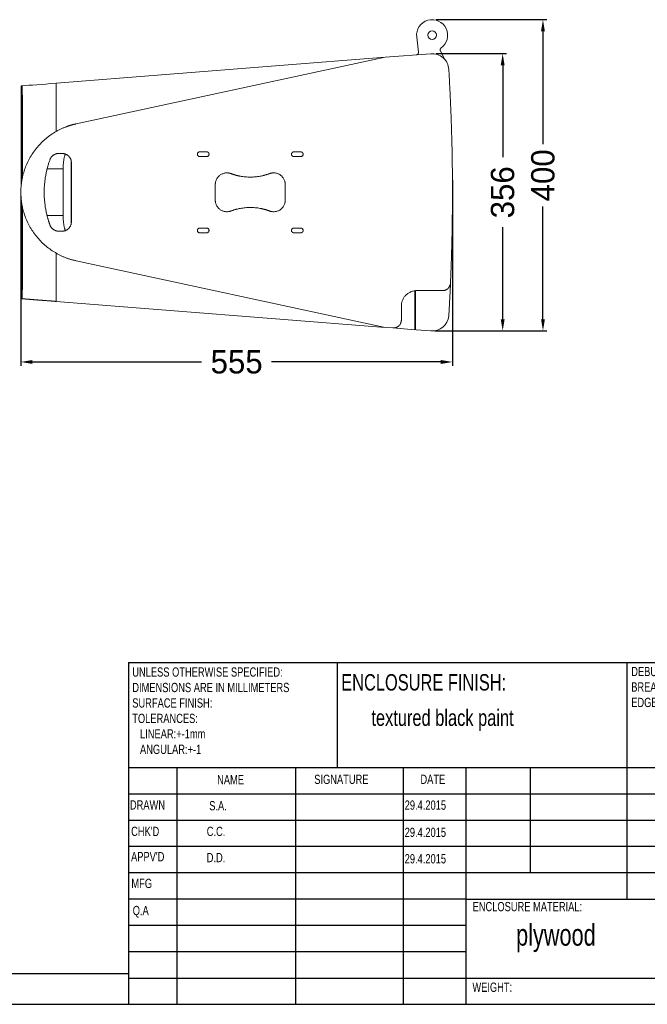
# Model space of a CAD drawing. Header units: inches. Extents: x 5219 to 8478, y -210 to 2071.
# Tile 3 of 7: x 6850 to 7657, y -210 to 1056. Entities that reach past the tile are written whole.
import ezdxf

# ---------------------------------------------------------------- set-up
doc = ezdxf.new("R2010")
doc.units = ezdxf.units.IN
doc.header["$MEASUREMENT"] = 0
doc.styles.add('SLDTEXTSTYLE0', font='TXT', dxfattribs={"width": 0.75})
doc.dimstyles.get("Standard").update_dxf_attribs({"dimtxt": 30, "dimasz": 15, "dimexe": 5, "dimexo": 5, "dimgap": 5, "dimtad": 0, "dimtoh": 1, "dimdec": 0, "dimzin": 0, "dimdsep": 46, "dimtxsty": 'Standard', "dimcen": 5, "dimadec": 0, "dimazin": 0, "dimtfac": 1, "dimtdec": 0, "dimtofl": 0, "dimtmove": 0, "dimatfit": 3, "dimfxl": 0, "dimtolj": 1, "dimtzin": 0, "dimarcsym": 0})

# ---------------------------------------------------------------- blocks, each defined once
blk = doc.blocks.new('NOTE50')
at = {"color": 7, "char_height": 1.5, "attachment_point": 1, "style": 'SLDTEXTSTYLE0'}
for s, insert in [('UNLESS OTHERWISE SPECIFIED:', (0, 2.5)), ('DIMENSIONS ARE IN MILLIMETERS', (0, 0)), ('SURFACE FINISH:', (0, -2.5)), ('TOLERANCES:', (0, -5)), ('   LINEAR:+-1mm', (0, -7.5)), ('   ANGULAR:+-1', (0, -10))]:
    blk.add_mtext(s, dxfattribs=dict(at, insert=insert))
blk = doc.blocks.new('NOTE48')
at = {"color": 7, "char_height": 1.5, "attachment_point": 1, "style": 'SLDTEXTSTYLE0'}
for s, insert in [('DEBUR AND ', (0, 2.5)), ('BREAK SHARP ', (0, 0)), ('EDGES', (0, -2.5))]:
    blk.add_mtext(s, dxfattribs=dict(at, insert=insert))
blk = doc.blocks.new('1111')
at = {"color": 7, "linetype": 'Continuous'}
for p, q in [((3229.39, -380.89), (4165.39, -380.89)), ((3229.39, -380.89), (3229.39, -657.14)), ((3398.39, -465.89), (3398.39, -380.89)), ((3632.39, -380.89), (3632.39, -572.14)), ((4165.39, -465.89), (3229.39, -465.89)), ((3268.39, -465.89), (3268.39, -657.14)), ((3364.34, -465.89), (3364.34, -657.14)), ((3451.38, -465.89), (3451.38, -657.14)), ((3502.39, -657.14), (3502.39, -465.89)), ((3554.39, -550.89), (3554.39, -465.89)), ((3723.39, -487.14), (3229.39, -487.14)), ((3723.39, -508.39), (3229.39, -508.39)), ((3723.39, -529.64), (3229.39, -529.64)), ((3723.39, -550.89), (3229.39, -550.89)), ((3502.39, -572.14), (3229.39, -572.14)), ((3502.39, -572.14), (4165.39, -572.14)), ((3502.39, -593.4), (3229.39, -593.4)), ((3502.39, -614.64), (3229.39, -614.64)), ((2140.39, -632.14), (3229.39, -632.14)), ((3229.39, -635.89), (4165.39, -635.89)), ((2115.39, -657.14), (4165.39, -657.14))]:
    blk.add_line(p, q, dxfattribs=at)
at = {"xscale": 5, "yscale": 5, "zscale": 5}
for name, p in [('NOTE50', (3232.36, -397.21)), ('NOTE48', (3635.94, -396.8))]:
    blk.add_blockref(name, p, dxfattribs=at)
at = {"color": 7, "attachment_point": 1, "style": 'SLDTEXTSTYLE0'}
for s, insert, char_height in [('{\\fTxt|b0|i0|c204|p2;ENCLOSURE} FINISH:', (3401.36, -390.18), 13.2292), (' textured black paint', (3422.09, -418.81), 13.2292), ('NAME', (3301, -471.81), 7.5), ('SIGNATURE', (3379.56, -471.5), 7.5), ('DATE', (3465.46, -471.43), 7.5), ('DRAWN', (3230.45, -492.16), 7.5), ('S.A.', (3294.61, -492.82), 7.5), ('29.4.2015', (3452.69, -492.32), 7.5), ("CHK'D", (3231.44, -513.54), 7.5), ('C.C.', (3292.59, -513.53), 7.5), ('29.4.2015', (3452.69, -514.31), 7.5), ("APPV'D", (3231.4, -533.99), 7.5), ('D.D.', (3292.59, -534.74), 7.5), ('29.4.2015', (3452.69, -535.71), 7.5), ('MFG', (3231.66, -555.64), 7.5), ('Q.A', (3232.73, -577.56), 7.5), ('{\\fTxt|b0|i0|c204|p2;ENCLOSURE} MATERIAL:', (3507.62, -574.38), 7.5), ('plywood', (3542.8, -592.21), 17.5), ('WEIGHT: ', (3507.48, -639.56), 7.493)]:
    blk.add_mtext(s, dxfattribs=dict(at, insert=insert, char_height=char_height))
blk = doc.blocks.new('*D80')
at = {"color": 0, "lineweight": -2}
for p, q in [((7384.9, 1011.9), (7475.6, 1011.9)), ((7470.6, 996.9), (7470.6, 878.7)), ((7470.6, 670.5), (7470.6, 788.7)), ((7383.2, 655.5), (7475.6, 655.5))]:
    blk.add_line(p, q, dxfattribs=at)
at = {"color": 0}
for points in [[(7468.1, 996.9), (7473.1, 996.9), (7470.6, 1011.9)], [(7468.1, 670.5), (7473.1, 670.5), (7470.6, 655.5)]]:
    blk.add_solid(points, dxfattribs=at)
at = {"layer": 'Defpoints', "color": 0}
for p in [(7379.9, 1011.9), (7378.2, 655.5), (7470.6, 655.5)]:
    blk.add_point(p, dxfattribs=at)
at = {"color": 0, "insert": (7470.6, 833.7), "char_height": 30, "attachment_point": 5, "rotation": 90}
blk.add_mtext('\\A1;356', dxfattribs=at)
blk = doc.blocks.new('*D81')
at = {"color": 0, "lineweight": -2}
for p, q in [((7384.9, 1055.6), (7527.4, 1055.6)), ((7522.4, 1040.6), (7522.4, 895.5)), ((7522.4, 670.5), (7522.4, 815.5)), ((7430.4, 655.5), (7527.4, 655.5))]:
    blk.add_line(p, q, dxfattribs=at)
at = {"color": 0}
for points in [[(7519.9, 1040.6), (7524.9, 1040.6), (7522.4, 1055.6)], [(7519.9, 670.5), (7524.9, 670.5), (7522.4, 655.5)]]:
    blk.add_solid(points, dxfattribs=at)
at = {"layer": 'Defpoints', "color": 0}
for p in [(7379.9, 1055.6), (7425.4, 655.5), (7522.4, 655.5)]:
    blk.add_point(p, dxfattribs=at)
at = {"color": 0, "insert": (7522.4, 855.5), "char_height": 30, "attachment_point": 5, "rotation": 90}
blk.add_mtext('\\A1;400', dxfattribs=at)
blk = doc.blocks.new('*D82')
at = {"color": 0, "lineweight": -2}
for p, q in [((7405.9, 849.3), (7405.9, 610.6)), ((6851, 828.7), (6851, 610.6)), ((6866, 615.6), (7083.5, 615.6)), ((7390.9, 615.6), (7173.5, 615.6))]:
    blk.add_line(p, q, dxfattribs=at)
at = {"color": 0}
for points in [[(6866, 618.1), (6866, 613.1), (6851, 615.6)], [(7390.9, 618.1), (7390.9, 613.1), (7405.9, 615.6)]]:
    blk.add_solid(points, dxfattribs=at)
at = {"layer": 'Defpoints', "color": 0}
for p in [(7405.9, 854.3), (6851, 833.7), (6851, 615.6)]:
    blk.add_point(p, dxfattribs=at)
at = {"color": 0, "insert": (7128.5, 615.6), "char_height": 30, "attachment_point": 5}
blk.add_mtext('\\A1;555', dxfattribs=at)

msp = doc.modelspace()

# ---------------------------------------------------------------- linework, layer by layer
at = {"color": 7, "linetype": 'Continuous', "lineweight": 15}
for p, q in [((7360, 1033.2), (7362.3, 1013.7)), ((7396.3, 1004.2), (7390.3, 1015.8)), ((7319.5, 1007.2), (6896.4, 973.9)), ((7319.5, 1007.2), (6922.1, 921.7)), ((7378.2, 1011.8), (7319.5, 1007.2)), ((7319.5, 1007.2), (7319.5, 1007.2)), ((6851.6, 970.4), (6851.6, 843.9)), ((6852.8, 970.5), (6852.8, 958.5)), ((6896.3, 973.9), (6896.3, 911.8)), ((6896.4, 973.9), (6896.3, 973.9)), ((6896.4, 911.9), (6896.4, 973.9)), ((6852.9, 851.7), (6852.9, 958.5)), ((6853, 851.8), (6853, 958.5)), ((6899.8, 883.7), (6904, 883.7)), ((6915.9, 873.4), (6915.9, 793.9)), ((7081, 885.7), (7090, 885.7)), ((7090, 879.7), (7081, 879.7)), ((7202, 885.7), (7211, 885.7)), ((7211, 879.7), (7202, 879.7)), ((6905.5, 803.7), (6905.5, 863.7)), ((6916, 871.7), (6916, 795.7)), ((7101, 823.7), (7101, 843.7)), ((7191, 843.7), (7191, 823.7)), ((6851.6, 823.4), (6851.6, 696.9)), ((6852.9, 708.9), (6852.9, 815.7)), ((6853, 708.9), (6853, 815.6)), ((7081, 787.7), (7090, 787.7)), ((7202, 787.7), (7211, 787.7)), ((6904.1, 783.7), (6899.7, 783.7)), ((6904, 783.7), (6899.8, 783.7)), ((7090, 781.7), (7081, 781.7)), ((7211, 781.7), (7202, 781.7)), ((6896.3, 755.6), (6896.3, 693.4)), ((6896.4, 755.5), (6896.4, 693.4)), ((6922.1, 745.7), (7319.5, 660.1)), ((6852.8, 696.9), (6852.8, 708.9)), ((7357.6, 707.2), (7357.6, 657.1)), ((7358.3, 658), (7358.3, 707.1)), ((7360.3, 707.3), (7393.5, 707.3)), ((6896.3, 693.4), (6896.4, 693.4)), ((6896.4, 693.4), (7319.5, 660.1)), ((7340.3, 669.3), (7340.3, 687.3)), ((7319.5, 660.1), (7329.5, 659.3)), ((7329.5, 659.3), (7357.6, 657.1)), ((7357.6, 669.2), (7358.3, 669.1)), ((7358.3, 661.1), (7357.6, 661.1)), ((7357.7, 659.7), (7357.6, 658.6)), ((7357.7, 659.7), (7357.6, 659.7)), ((7358.3, 659.7), (7357.7, 659.7)), ((7357.6, 657.7), (7358.3, 657.7)), ((7378.2, 655.5), (7359.2, 657))]:
    msp.add_line(p, q, dxfattribs=at)
at = {"color": 8, "linetype": 'Continuous', "lineweight": 15}
for p, q in [((6852.8, 850.7), (6852.8, 958.5)), ((6905.5, 863.7), (6884.8, 863.7)), ((6852.8, 708.9), (6852.8, 816.7)), ((6905.5, 803.7), (6884.8, 803.7))]:
    msp.add_line(p, q, dxfattribs=at)
at = {"color": 7, "linetype": 'Continuous', "lineweight": 15, "flags": 128}
for points in [[(6852.8, 970.5), (6852, 970.4), (6851.7, 970.4), (6851.6, 970.4)], [(6896.3, 973.9), (6889.5, 973.4), (6883.1, 972.9), (6877.1, 972.4), (6871.4, 972), (6866.2, 971.6), (6861.3, 971.2), (6856.8, 970.8), (6852.8, 970.5)], [(7403.4, 715.1), (7403, 706.5), (7401.3, 674.9)]]:
    msp.add_lwpolyline(points, dxfattribs=at)
at = {"color": 7, "linetype": 'Continuous', "lineweight": 15}
msp.add_circle((7379.9, 1035.6), 5.5, dxfattribs=at)
for centre, radius, start, end in [((7379.9, 1035.6), 20, 304.1192, 186.8767), ((7359.4, 1013.4), 3, 274.5, 6.8767), ((7392.5, 1016.9), 2.5, 124.1192, 207.7398), ((7379.9, 990.4), 21.5, 3.4156, 94.5), ((7379.9, 677), 21.5, 265.5, 354.3926), ((7359.3, 658), 1, 180, 265.5)]:
    msp.add_arc(centre, radius, start, end, dxfattribs=at)
for points, knots in [([(7403.4, 716.9), (7403.5, 718.7), (7403.7, 722.2), (7403.9, 727.5), (7404.1, 732.7), (7404.3, 738), (7404.5, 743.3), (7404.7, 748.6), (7404.8, 753.9), (7405, 759.2), (7405.1, 764.5), (7405.3, 769.7), (7405.4, 775), (7405.5, 780.3), (7405.6, 785.6), (7405.7, 790.9), (7405.8, 796.2), (7405.8, 801.5), (7405.9, 806.7), (7405.9, 812), (7406, 817.3), (7406, 822.6), (7406, 827.9), (7406, 833.2), (7406, 838.5), (7406, 843.7), (7406, 849), (7405.9, 855.8), (7405.9, 864.1), (7405.7, 874), (7405.6, 883.8), (7405.4, 893.6), (7405.1, 903.4), (7404.8, 913.2), (7404.5, 923), (7404.2, 932.9), (7403.8, 942.7), (7403.4, 952.5), (7402.9, 962.3), (7402.4, 972.1), (7401.9, 981.9), (7401.5, 988.4), (7401.3, 991.7)], [0, 0, 0, 0, 0.019235, 0.038468, 0.057701, 0.076933, 0.096165, 0.115396, 0.134626, 0.153856, 0.173085, 0.192314, 0.211543, 0.230772, 0.250001, 0.269229, 0.288458, 0.307687, 0.326916, 0.346145, 0.365375, 0.384605, 0.403836, 0.423067, 0.442299, 0.461532, 0.480766, 0.5, 0.53572, 0.571438, 0.607153, 0.642866, 0.678577, 0.714288, 0.749999, 0.785709, 0.82142, 0.857132, 0.892845, 0.928561, 0.964279, 1, 1, 1, 1]), ([(6922.1, 921.7), (6921.8, 921.6), (6921.1, 921.5), (6920.2, 921.2), (6919.3, 921), (6918.3, 920.8), (6917.4, 920.5), (6916.5, 920.3), (6915.5, 920), (6914.6, 919.7), (6913.7, 919.4), (6912.8, 919.1), (6911.8, 918.8), (6910.9, 918.5), (6910, 918.2), (6909.1, 917.8), (6907.3, 917.1), (6904.7, 916.1), (6901.3, 914.5), (6897.9, 912.7), (6893.5, 910.2), (6888.1, 906.6), (6881.9, 901.7), (6876.2, 896.3), (6870.9, 890.3), (6866.2, 883.9), (6862.1, 877.2), (6858.6, 870.1), (6855.8, 862.9), (6853.6, 855.6), (6852.1, 848.3), (6851.2, 840.9), (6850.9, 833.7), (6851.2, 826.4), (6852.1, 819.1), (6853.6, 811.8), (6855.8, 804.4), (6858.6, 797.2), (6862.1, 790.2), (6866.2, 783.5), (6870.9, 777.1), (6876.2, 771.1), (6881.9, 765.7), (6888.1, 760.8), (6893.5, 757.2), (6897.9, 754.7), (6901.3, 752.9), (6904.7, 751.3), (6907.6, 750.1), (6909.9, 749.2), (6911.6, 748.6), (6913.3, 748), (6915.1, 747.5), (6916.8, 747), (6918.5, 746.5), (6920.3, 746.1), (6921.5, 745.8), (6922.1, 745.7)], [0, 0, 0, 0, 0.0039629, 0.0079228, 0.0118801, 0.0158354, 0.0197891, 0.0237416, 0.0276934, 0.031645, 0.0355967, 0.0395491, 0.0435027, 0.0474579, 0.051415, 0.0553747, 0.0593374, 0.0748442, 0.0903239, 0.1058043, 0.1213126, 0.1532394, 0.1851683, 0.2175905, 0.2500149, 0.2824372, 0.3148616, 0.3467884, 0.3787172, 0.4096969, 0.4406788, 0.4703385, 0.5000004, 0.5296601, 0.559322, 0.5903017, 0.6212835, 0.6532102, 0.6851391, 0.7175614, 0.7499858, 0.782408, 0.8148324, 0.8467592, 0.8786881, 0.8941948, 0.9096746, 0.925155, 0.9406633, 0.9480903, 0.9555084, 0.9629206, 0.9703301, 0.9777397, 0.9851526, 0.9925717, 1, 1, 1, 1]), ([(6888.5, 791.6), (6888.4, 791.9), (6888.1, 792.6), (6887.8, 793.6), (6887.4, 794.6), (6887.1, 795.6), (6886.8, 796.6), (6886.5, 797.6), (6886.2, 798.6), (6885.9, 799.6), (6885.6, 800.6), (6884.9, 803), (6884, 806.9), (6882.9, 812.1), (6882.1, 817.5), (6881.5, 822.8), (6881.1, 828.3), (6881, 833.7), (6881.1, 839.1), (6881.5, 844.5), (6882.1, 849.9), (6882.9, 855.2), (6884, 860.5), (6885, 864.7), (6885.8, 867.7), (6886.5, 869.8), (6887.1, 871.8), (6887.8, 873.8), (6888.3, 875.1), (6888.5, 875.8)], [0, 0, 0, 0, 0.012338, 0.024673, 0.037004, 0.049334, 0.061663, 0.073991, 0.086321, 0.098652, 0.110985, 0.123322, 0.185692, 0.248068, 0.310925, 0.373788, 0.436891, 0.500001, 0.563104, 0.626213, 0.68907, 0.751933, 0.814303, 0.876679, 0.901347, 0.926007, 0.950663, 0.975325, 1, 1, 1, 1]), ([(6888.5, 875.8), (6888.5, 875.9), (6888.6, 876.1), (6888.8, 876.5), (6888.9, 876.8), (6889.1, 877.1), (6889.2, 877.4), (6889.4, 877.7), (6889.6, 878), (6889.8, 878.3), (6890, 878.6), (6890.3, 879.1), (6890.8, 879.7), (6891.4, 880.3), (6892.1, 881), (6892.9, 881.5), (6893.7, 882), (6894.5, 882.5), (6895.4, 882.9), (6896.1, 883.1), (6896.8, 883.3), (6897.4, 883.5), (6898, 883.6), (6898.6, 883.6), (6899.2, 883.7), (6899.6, 883.7), (6899.8, 883.7)], [0, 0, 0, 0, 0.024542, 0.048996, 0.073385, 0.097729, 0.12205, 0.146371, 0.170713, 0.195097, 0.219547, 0.244082, 0.307653, 0.371261, 0.435616, 0.500008, 0.564363, 0.628755, 0.692326, 0.755934, 0.796764, 0.837399, 0.877939, 0.918486, 0.959139, 1, 1, 1, 1]), ([(6904, 883.7), (6904.1, 883.7), (6904.3, 883.7), (6904.7, 883.7), (6905, 883.6), (6905.3, 883.6), (6905.6, 883.6), (6905.9, 883.5), (6906.5, 883.4), (6907.3, 883.2), (6908.5, 882.9), (6909.6, 882.4), (6911, 881.5), (6912.6, 880.2), (6913.9, 878.6), (6914.7, 877.2), (6915.2, 876.1), (6915.6, 875), (6915.8, 874.1), (6915.9, 873.3), (6916, 872.8), (6916, 872.2), (6916, 871.9), (6916, 871.7)], [0, 0, 0, 0, 0.016684, 0.033339, 0.049976, 0.066605, 0.083239, 0.099889, 0.116567, 0.178316, 0.240093, 0.304416, 0.368767, 0.500003, 0.63124, 0.695563, 0.759914, 0.821663, 0.88344, 0.912595, 0.941699, 0.970814, 1, 1, 1, 1]), ([(6905.5, 863.7), (6905.5, 864.9), (6905.5, 867.5), (6905.8, 871.2), (6906.2, 874.7), (6906.6, 877.4), (6907, 879.2), (6907.4, 880.4), (6907.8, 881.5), (6908.1, 882.3), (6908.4, 882.6), (6908.5, 882.8)], [0, 0, 0, 0, 0.1453969, 0.2927718, 0.4483836, 0.6117781, 0.6911986, 0.7742349, 0.8514264, 0.9339518, 1, 1, 1, 1]), ([(7081, 879.7), (7081, 879.7), (7080.9, 879.7), (7080.7, 879.7), (7080.5, 879.7), (7080.4, 879.8), (7080.2, 879.8), (7080.1, 879.8), (7079.8, 879.9), (7079.4, 880.2), (7078.9, 880.5), (7078.5, 881), (7078.2, 881.6), (7078.1, 882.1), (7078, 882.7), (7078.1, 883.2), (7078.2, 883.8), (7078.5, 884.3), (7078.9, 884.8), (7079.4, 885.2), (7079.8, 885.4), (7080.2, 885.6), (7080.5, 885.6), (7080.7, 885.7), (7080.9, 885.7), (7081, 885.7)], [0, 0, 0, 0, 0.017294, 0.03446, 0.051549, 0.06861, 0.085694, 0.102851, 0.12013, 0.185081, 0.250088, 0.315038, 0.380046, 0.440002, 0.500014, 0.55997, 0.619983, 0.684933, 0.749941, 0.814891, 0.879898, 0.910027, 0.939907, 0.969808, 1, 1, 1, 1]), ([(7090, 885.7), (7090.1, 885.7), (7090.2, 885.7), (7090.4, 885.7), (7090.5, 885.6), (7090.7, 885.6), (7090.8, 885.6), (7091, 885.5), (7091.3, 885.4), (7091.7, 885.2), (7092.2, 884.8), (7092.6, 884.3), (7092.8, 883.8), (7093, 883.2), (7093, 882.7), (7093, 882.1), (7092.8, 881.6), (7092.6, 881), (7092.2, 880.5), (7091.7, 880.2), (7091.2, 879.9), (7090.9, 879.8), (7090.6, 879.7), (7090.3, 879.7), (7090.1, 879.7), (7090, 879.7)], [0, 0, 0, 0, 0.017294, 0.03446, 0.051549, 0.06861, 0.085694, 0.102851, 0.12013, 0.185081, 0.250088, 0.315038, 0.380046, 0.440002, 0.500014, 0.55997, 0.619983, 0.684933, 0.749941, 0.814891, 0.879898, 0.910027, 0.939907, 0.969808, 1, 1, 1, 1]), ([(7202, 879.7), (7202, 879.7), (7201.9, 879.7), (7201.7, 879.7), (7201.5, 879.7), (7201.4, 879.8), (7201.2, 879.8), (7201.1, 879.8), (7200.8, 879.9), (7200.4, 880.2), (7199.9, 880.5), (7199.5, 881), (7199.2, 881.6), (7199.1, 882.1), (7199, 882.7), (7199.1, 883.2), (7199.2, 883.8), (7199.5, 884.3), (7199.9, 884.8), (7200.4, 885.2), (7200.8, 885.4), (7201.2, 885.6), (7201.5, 885.6), (7201.7, 885.7), (7201.9, 885.7), (7202, 885.7)], [0, 0, 0, 0, 0.017294, 0.03446, 0.051549, 0.06861, 0.085694, 0.102851, 0.12013, 0.185081, 0.250088, 0.315038, 0.380046, 0.440002, 0.500014, 0.55997, 0.619983, 0.684933, 0.749941, 0.814891, 0.879898, 0.910027, 0.939907, 0.969808, 1, 1, 1, 1]), ([(7211, 885.7), (7211.1, 885.7), (7211.2, 885.7), (7211.4, 885.7), (7211.5, 885.6), (7211.7, 885.6), (7211.8, 885.6), (7212, 885.5), (7212.3, 885.4), (7212.7, 885.2), (7213.2, 884.8), (7213.6, 884.3), (7213.8, 883.8), (7214, 883.2), (7214, 882.7), (7214, 882.1), (7213.8, 881.6), (7213.6, 881), (7213.2, 880.5), (7212.7, 880.2), (7212.2, 879.9), (7211.9, 879.8), (7211.6, 879.7), (7211.3, 879.7), (7211.1, 879.7), (7211, 879.7)], [0, 0, 0, 0, 0.017294, 0.03446, 0.051549, 0.06861, 0.085694, 0.102851, 0.12013, 0.185081, 0.250088, 0.315038, 0.380046, 0.440002, 0.500014, 0.55997, 0.619983, 0.684933, 0.749941, 0.814891, 0.879898, 0.910027, 0.939907, 0.969808, 1, 1, 1, 1]), ([(7101, 843.7), (7101, 843.8), (7101, 844.1), (7101, 844.4), (7101.1, 844.8), (7101.1, 845.2), (7101.2, 845.6), (7101.2, 846), (7101.3, 846.4), (7101.4, 846.8), (7101.6, 847.7), (7102, 849), (7102.7, 850.6), (7103.7, 852.2), (7104.8, 853.6), (7106.1, 854.9), (7107.5, 856), (7109, 856.9), (7110.6, 857.7), (7112.4, 858.2), (7114.2, 858.6), (7116, 858.7), (7117.5, 858.6), (7118.6, 858.4), (7119.3, 858.3), (7120, 858.1), (7120.6, 857.9), (7121.1, 857.8), (7121.3, 857.7)], [0, 0, 0, 0, 0.0137363, 0.0274385, 0.0411163, 0.0547792, 0.0684368, 0.0820988, 0.0957746, 0.1094741, 0.1232065, 0.1866126, 0.2500364, 0.3134424, 0.3768663, 0.4384261, 0.5000039, 0.5615637, 0.6231416, 0.6865476, 0.7499715, 0.8133775, 0.8768013, 0.9014884, 0.9260957, 0.9506794, 0.9752956, 1, 1, 1, 1]), ([(7121.3, 857.7), (7121.6, 857.6), (7122.1, 857.4), (7122.9, 857.1), (7123.7, 856.8), (7124.5, 856.6), (7125.3, 856.3), (7126.1, 856.1), (7126.9, 855.9), (7127.7, 855.6), (7128.5, 855.4), (7129.3, 855.2), (7130.1, 855), (7130.9, 854.8), (7131.7, 854.7), (7132.5, 854.5), (7135.2, 854), (7139.7, 853.4), (7146, 853.1), (7152.4, 853.4), (7157.1, 854), (7160.2, 854.6), (7161.8, 855), (7163.3, 855.3), (7164.8, 855.7), (7166.3, 856.2), (7167.8, 856.6), (7169.3, 857.1), (7170.2, 857.5), (7170.7, 857.7)], [0, 0, 0, 0, 0.016569, 0.033123, 0.049664, 0.066194, 0.082716, 0.099232, 0.115744, 0.132255, 0.148767, 0.165282, 0.181803, 0.198333, 0.214873, 0.231426, 0.247994, 0.373992, 0.500002, 0.626001, 0.75201, 0.78306, 0.814064, 0.845038, 0.875997, 0.906958, 0.937935, 0.968944, 1, 1, 1, 1]), ([(7170.7, 857.7), (7170.9, 857.7), (7171.1, 857.8), (7171.5, 858), (7171.9, 858.1), (7172.2, 858.2), (7172.6, 858.3), (7173, 858.4), (7173.4, 858.4), (7173.8, 858.5), (7174.7, 858.6), (7176, 858.7), (7177.9, 858.6), (7179.7, 858.2), (7181.4, 857.7), (7183.1, 856.9), (7184.6, 856), (7186, 854.9), (7187.3, 853.6), (7188.4, 852.2), (7189.3, 850.6), (7190.1, 849), (7190.5, 847.6), (7190.8, 846.5), (7190.9, 845.8), (7191, 845.1), (7191, 844.4), (7191, 843.9), (7191, 843.7)], [0, 0, 0, 0, 0.013736, 0.027439, 0.041116, 0.054779, 0.068437, 0.082099, 0.095775, 0.109474, 0.123207, 0.186613, 0.250036, 0.313442, 0.376866, 0.438426, 0.500004, 0.561564, 0.623142, 0.686548, 0.749971, 0.813377, 0.876801, 0.901488, 0.926096, 0.950679, 0.975296, 1, 1, 1, 1]), ([(7121.3, 809.7), (7121.2, 809.6), (7120.9, 809.5), (7120.6, 809.4), (7120.2, 809.3), (7119.8, 809.2), (7119.4, 809.1), (7119, 809), (7118.7, 808.9), (7118.3, 808.9), (7117.4, 808.8), (7116, 808.7), (7114.2, 808.8), (7112.4, 809.1), (7110.6, 809.7), (7109, 810.4), (7107.5, 811.3), (7106.1, 812.4), (7104.8, 813.7), (7103.7, 815.2), (7102.7, 816.7), (7102, 818.4), (7101.5, 819.8), (7101.3, 820.9), (7101.2, 821.6), (7101.1, 822.3), (7101, 823), (7101, 823.5), (7101, 823.7)], [0, 0, 0, 0, 0.0137363, 0.0274385, 0.0411163, 0.0547792, 0.0684368, 0.0820988, 0.0957746, 0.1094741, 0.1232065, 0.1866126, 0.2500364, 0.3134424, 0.3768663, 0.4384261, 0.5000039, 0.5615637, 0.6231416, 0.6865476, 0.7499715, 0.8133775, 0.8768013, 0.9014884, 0.9260957, 0.9506794, 0.9752956, 1, 1, 1, 1]), ([(7191, 823.7), (7191, 823.6), (7191, 823.3), (7191, 822.9), (7191, 822.5), (7190.9, 822.1), (7190.9, 821.7), (7190.8, 821.3), (7190.8, 821), (7190.7, 820.6), (7190.5, 819.7), (7190.1, 818.4), (7189.3, 816.7), (7188.4, 815.2), (7187.3, 813.7), (7186, 812.4), (7184.6, 811.3), (7183.1, 810.4), (7181.4, 809.7), (7179.7, 809.1), (7177.9, 808.8), (7176, 808.7), (7174.6, 808.8), (7173.5, 808.9), (7172.8, 809.1), (7172.1, 809.2), (7171.4, 809.4), (7171, 809.6), (7170.7, 809.7)], [0, 0, 0, 0, 0.013736, 0.027439, 0.041116, 0.054779, 0.068437, 0.082099, 0.095775, 0.109474, 0.123207, 0.186613, 0.250036, 0.313442, 0.376866, 0.438426, 0.500004, 0.561564, 0.623142, 0.686548, 0.749971, 0.813377, 0.876801, 0.901488, 0.926096, 0.950679, 0.975296, 1, 1, 1, 1]), ([(7170.7, 809.7), (7170.5, 809.8), (7169.9, 810), (7169.2, 810.3), (7168.4, 810.5), (7167.6, 810.8), (7166.8, 811), (7166, 811.3), (7165.2, 811.5), (7164.4, 811.7), (7163.6, 812), (7162.8, 812.2), (7162, 812.3), (7161.1, 812.5), (7160.3, 812.7), (7159.5, 812.9), (7156.9, 813.4), (7152.4, 814), (7146, 814.3), (7139.7, 814), (7134.9, 813.3), (7131.8, 812.7), (7130.3, 812.4), (7128.8, 812), (7127.3, 811.6), (7125.8, 811.2), (7124.3, 810.7), (7122.8, 810.2), (7121.8, 809.9), (7121.3, 809.7)], [0, 0, 0, 0, 0.016569, 0.033123, 0.049664, 0.066194, 0.082716, 0.099232, 0.115744, 0.132255, 0.148767, 0.165282, 0.181803, 0.198333, 0.214873, 0.231426, 0.247994, 0.373992, 0.500002, 0.626001, 0.75201, 0.78306, 0.814064, 0.845038, 0.875997, 0.906958, 0.937935, 0.968944, 1, 1, 1, 1]), ([(6908.5, 784.6), (6908.4, 784.7), (6908.2, 785), (6907.9, 785.6), (6907.6, 786.3), (6907.4, 787.1), (6907, 788.2), (6906.7, 789.5), (6906.4, 791.1), (6906.1, 793.3), (6905.8, 796.2), (6905.5, 799.9), (6905.5, 802.4), (6905.5, 803.7)], [0, 0, 0, 0, 0.065524, 0.121164, 0.174429, 0.225323, 0.308384, 0.387825, 0.470646, 0.551491, 0.707146, 0.854563, 1, 1, 1, 1]), ([(6899.8, 783.7), (6899.6, 783.7), (6899.4, 783.7), (6899, 783.7), (6898.7, 783.7), (6898.3, 783.8), (6898, 783.8), (6897.6, 783.9), (6897.3, 783.9), (6896.9, 784), (6896.6, 784.1), (6896.1, 784.3), (6895.4, 784.5), (6894.5, 784.9), (6893.7, 785.3), (6892.9, 785.8), (6892.1, 786.4), (6891.4, 787), (6890.8, 787.7), (6890.3, 788.3), (6889.8, 788.9), (6889.5, 789.4), (6889.2, 789.9), (6888.9, 790.5), (6888.7, 791), (6888.6, 791.4), (6888.5, 791.6)], [0, 0, 0, 0, 0.024542, 0.0489964, 0.0733848, 0.0977288, 0.1220502, 0.1463709, 0.1707127, 0.1950973, 0.2195466, 0.244082, 0.307653, 0.3712605, 0.4356157, 0.5000077, 0.5643629, 0.628755, 0.692326, 0.7559335, 0.7967642, 0.8373993, 0.8779394, 0.9184856, 0.9591391, 1, 1, 1, 1]), ([(6916, 795.7), (6916, 795.6), (6916, 795.4), (6916, 795.1), (6916, 794.7), (6916, 794.4), (6915.9, 794.1), (6915.9, 793.8), (6915.8, 793.2), (6915.6, 792.4), (6915.2, 791.2), (6914.7, 790.2), (6913.9, 788.7), (6912.6, 787.1), (6911, 785.8), (6909.6, 785), (6908.5, 784.5), (6907.3, 784.1), (6906.4, 783.9), (6905.7, 783.8), (6905.1, 783.7), (6904.6, 783.7), (6904.2, 783.7), (6904, 783.7)], [0, 0, 0, 0, 0.0166843, 0.033339, 0.0499755, 0.0666051, 0.0832392, 0.0998893, 0.1165667, 0.1783157, 0.2400926, 0.3044157, 0.3687669, 0.5000033, 0.6312398, 0.695563, 0.7599141, 0.8216631, 0.88344, 0.9125947, 0.9416988, 0.9708136, 1, 1, 1, 1]), ([(7081, 781.7), (7081, 781.7), (7080.9, 781.7), (7080.7, 781.7), (7080.5, 781.7), (7080.4, 781.8), (7080.2, 781.8), (7080.1, 781.8), (7079.8, 781.9), (7079.4, 782.2), (7078.9, 782.5), (7078.5, 783), (7078.2, 783.6), (7078.1, 784.1), (7078, 784.7), (7078.1, 785.2), (7078.2, 785.8), (7078.5, 786.3), (7078.9, 786.8), (7079.4, 787.2), (7079.8, 787.4), (7080.2, 787.6), (7080.5, 787.6), (7080.7, 787.7), (7080.9, 787.7), (7081, 787.7)], [0, 0, 0, 0, 0.017294, 0.03446, 0.051549, 0.06861, 0.085694, 0.102851, 0.12013, 0.185081, 0.250088, 0.315038, 0.380046, 0.440002, 0.500014, 0.55997, 0.619983, 0.684933, 0.749941, 0.814891, 0.879898, 0.910027, 0.939907, 0.969808, 1, 1, 1, 1]), ([(7090, 787.7), (7090.1, 787.7), (7090.2, 787.7), (7090.4, 787.7), (7090.5, 787.6), (7090.7, 787.6), (7090.8, 787.6), (7091, 787.5), (7091.3, 787.4), (7091.7, 787.2), (7092.2, 786.8), (7092.6, 786.3), (7092.8, 785.8), (7093, 785.2), (7093, 784.7), (7093, 784.1), (7092.8, 783.6), (7092.6, 783), (7092.2, 782.5), (7091.7, 782.2), (7091.2, 781.9), (7090.9, 781.8), (7090.6, 781.7), (7090.3, 781.7), (7090.1, 781.7), (7090, 781.7)], [0, 0, 0, 0, 0.017294, 0.03446, 0.051549, 0.06861, 0.085694, 0.102851, 0.12013, 0.185081, 0.250088, 0.315038, 0.380046, 0.440002, 0.500014, 0.55997, 0.619983, 0.684933, 0.749941, 0.814891, 0.879898, 0.910027, 0.939907, 0.969808, 1, 1, 1, 1]), ([(7202, 781.7), (7202, 781.7), (7201.9, 781.7), (7201.7, 781.7), (7201.5, 781.7), (7201.4, 781.8), (7201.2, 781.8), (7201.1, 781.8), (7200.8, 781.9), (7200.4, 782.2), (7199.9, 782.5), (7199.5, 783), (7199.2, 783.6), (7199.1, 784.1), (7199, 784.7), (7199.1, 785.2), (7199.2, 785.8), (7199.5, 786.3), (7199.9, 786.8), (7200.4, 787.2), (7200.8, 787.4), (7201.2, 787.6), (7201.5, 787.6), (7201.7, 787.7), (7201.9, 787.7), (7202, 787.7)], [0, 0, 0, 0, 0.017294, 0.03446, 0.051549, 0.06861, 0.085694, 0.102851, 0.12013, 0.185081, 0.250088, 0.315038, 0.380046, 0.440002, 0.500014, 0.55997, 0.619983, 0.684933, 0.749941, 0.814891, 0.879898, 0.910027, 0.939907, 0.969808, 1, 1, 1, 1]), ([(7211, 787.7), (7211.1, 787.7), (7211.2, 787.7), (7211.4, 787.7), (7211.5, 787.6), (7211.7, 787.6), (7211.8, 787.6), (7212, 787.5), (7212.3, 787.4), (7212.7, 787.2), (7213.2, 786.8), (7213.6, 786.3), (7213.8, 785.8), (7214, 785.2), (7214, 784.7), (7214, 784.1), (7213.8, 783.6), (7213.6, 783), (7213.2, 782.5), (7212.7, 782.2), (7212.2, 781.9), (7211.9, 781.8), (7211.6, 781.7), (7211.3, 781.7), (7211.1, 781.7), (7211, 781.7)], [0, 0, 0, 0, 0.017294, 0.03446, 0.051549, 0.06861, 0.085694, 0.102851, 0.12013, 0.185081, 0.250088, 0.315038, 0.380046, 0.440002, 0.500014, 0.55997, 0.619983, 0.684933, 0.749941, 0.814891, 0.879898, 0.910027, 0.939907, 0.969808, 1, 1, 1, 1]), ([(7393.5, 707.3), (7393.6, 707.3), (7393.8, 707.3), (7394, 707.4), (7394.3, 707.4), (7394.6, 707.4), (7394.9, 707.4), (7395.4, 707.5), (7396.2, 707.7), (7397.1, 708), (7397.9, 708.4), (7399.1, 709), (7400.4, 710.1), (7401.5, 711.3), (7402.2, 712.5), (7402.6, 713.3), (7403, 714.2), (7403.2, 715), (7403.3, 715.7), (7403.4, 716.3), (7403.4, 716.7), (7403.4, 716.9)], [0, 0, 0, 0, 0.019539, 0.039042, 0.058526, 0.078009, 0.097507, 0.117037, 0.178832, 0.240662, 0.30488, 0.369133, 0.500006, 0.63088, 0.695098, 0.759351, 0.821146, 0.882975, 0.921985, 0.960947, 1, 1, 1, 1]), ([(6851.7, 696.9), (6851.7, 697), (6851.7, 697), (6852.3, 696.9), (6852.8, 696.9)], [0, 0, 0, 0, 0.364434, 1, 1, 1, 1]), ([(6851.8, 696.9), (6851.9, 696.9), (6852.2, 696.9), (6853, 696.9), (6853.8, 696.8), (6854.1, 696.8)], [0, 0, 0, 0, 0.3339044, 0.7375094, 1, 1, 1, 1]), ([(6896.3, 693.4), (6895.9, 693.5), (6895.2, 693.5), (6894.1, 693.6), (6893, 693.7), (6891.9, 693.8), (6890.9, 693.9), (6889.8, 694), (6888.8, 694), (6887.7, 694.1), (6886.7, 694.2), (6885.7, 694.3), (6884.7, 694.4), (6883.7, 694.4), (6882.7, 694.5), (6881.7, 694.6), (6880.8, 694.7), (6879.8, 694.7), (6878.9, 694.8), (6877.9, 694.9), (6877, 695), (6876.1, 695), (6875.2, 695.1), (6874.3, 695.2), (6873.4, 695.2), (6872.5, 695.3), (6871.7, 695.4), (6870.8, 695.4), (6870, 695.5), (6869.2, 695.6), (6868.3, 695.6), (6867.5, 695.7), (6866.7, 695.8), (6865.9, 695.8), (6865.1, 695.9), (6864.4, 696), (6863.6, 696), (6862.9, 696.1), (6862.1, 696.1), (6861.4, 696.2), (6860.7, 696.2), (6859.9, 696.3), (6859.2, 696.4), (6858.6, 696.4), (6857.9, 696.5), (6857.2, 696.5), (6856.5, 696.6), (6855.9, 696.6), (6855.2, 696.7), (6854.6, 696.7), (6854, 696.8), (6853.4, 696.8), (6853, 696.9), (6852.8, 696.9)], [0, 0, 0, 0, 0.019895, 0.039778, 0.059649, 0.079509, 0.099358, 0.119195, 0.13902, 0.158835, 0.178637, 0.198428, 0.218208, 0.237976, 0.257733, 0.277478, 0.297212, 0.316934, 0.336645, 0.356344, 0.376032, 0.395708, 0.415373, 0.435027, 0.454669, 0.474299, 0.493918, 0.513526, 0.533122, 0.552707, 0.57228, 0.591842, 0.611392, 0.630931, 0.650459, 0.669975, 0.689479, 0.708973, 0.728454, 0.747925, 0.767384, 0.786831, 0.806267, 0.825692, 0.845105, 0.864507, 0.883897, 0.903276, 0.922644, 0.942, 0.961345, 0.980678, 1, 1, 1, 1]), ([(7340.3, 687.3), (7340.3, 687.5), (7340.3, 687.8), (7340.3, 688.3), (7340.3, 688.7), (7340.4, 689.2), (7340.4, 689.6), (7340.5, 690.1), (7340.5, 690.5), (7340.7, 691.5), (7341, 692.9), (7341.7, 694.7), (7342.5, 696.6), (7343.5, 698.3), (7344.7, 700), (7346.1, 701.5), (7347.6, 702.9), (7349.3, 704.1), (7351.1, 705.1), (7352.9, 706), (7354.7, 706.6), (7356.2, 706.9), (7357.4, 707.1), (7358.1, 707.2), (7358.8, 707.3), (7359.5, 707.3), (7360, 707.3), (7360.3, 707.3)], [0, 0, 0, 0, 0.014594, 0.029165, 0.04372, 0.058267, 0.072814, 0.087367, 0.101935, 0.116526, 0.178259, 0.240008, 0.304314, 0.368636, 0.434311, 0.500002, 0.565676, 0.631367, 0.695673, 0.759996, 0.821728, 0.883478, 0.906805, 0.93009, 0.953363, 0.976656, 1, 1, 1, 1]), ([(7329.5, 659.3), (7329.6, 659.3), (7329.8, 659.3), (7330.1, 659.3), (7330.4, 659.3), (7330.7, 659.3), (7330.9, 659.3), (7331.2, 659.4), (7331.8, 659.4), (7332.6, 659.6), (7333.6, 659.9), (7334.5, 660.2), (7335.7, 660.9), (7337.1, 661.9), (7338.2, 663.2), (7339, 664.4), (7339.4, 665.3), (7339.8, 666.3), (7340, 667.1), (7340.2, 667.8), (7340.2, 668.3), (7340.3, 668.8), (7340.3, 669.1), (7340.3, 669.3)], [0, 0, 0, 0, 0.017718, 0.035397, 0.053052, 0.070699, 0.088352, 0.106026, 0.123737, 0.186906, 0.250107, 0.313277, 0.376478, 0.500004, 0.62353, 0.6867, 0.749901, 0.813071, 0.876272, 0.907227, 0.938113, 0.96901, 1, 1, 1, 1])]:
    msp.add_open_spline(points, degree=3, knots=knots, dxfattribs=at)
for points in [[(6852.9, 958.5), (6852.9, 958.5), (6852.8, 958.5), (6852.8, 958.5)], [(6852.8, 708.9), (6852.8, 708.9), (6852.9, 708.9), (6852.9, 708.9)]]:
    msp.add_open_spline(points, degree=3, dxfattribs=at)

# ---------------------------------------------------------------- block references
at = {"xscale": 1.589737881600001, "yscale": 1.589737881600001, "zscale": 1.589737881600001}
msp.add_blockref('1111', (1855.7, 834.6), dxfattribs=at)

# ---------------------------------------------------------------- dimensions: what is measured, and where the dimension line sits
for base, p1, p2, picture, middle in [((7522.4, 655.5), (7379.9, 1055.6), (7425.4, 655.5), '*D81', (7522.4, 855.5)), ((7470.6, 655.5), (7379.9, 1011.9), (7378.2, 655.5), '*D80', (7470.6, 833.7))]:
    dim = msp.add_linear_dim(base=base, p1=p1, p2=p2, angle=90, dimstyle='Standard')
    dim.commit()
    dim.dimension.update_dxf_attribs({"geometry": picture, "text_midpoint": middle})
dim = msp.add_linear_dim(base=(6851, 615.6), p1=(7405.9, 854.3), p2=(6851, 833.7), dimstyle='Standard')
dim.commit()
dim.dimension.update_dxf_attribs({"geometry": '*D82', "text_midpoint": (7128.5, 615.6)})

doc.saveas('drawing.dxf')
